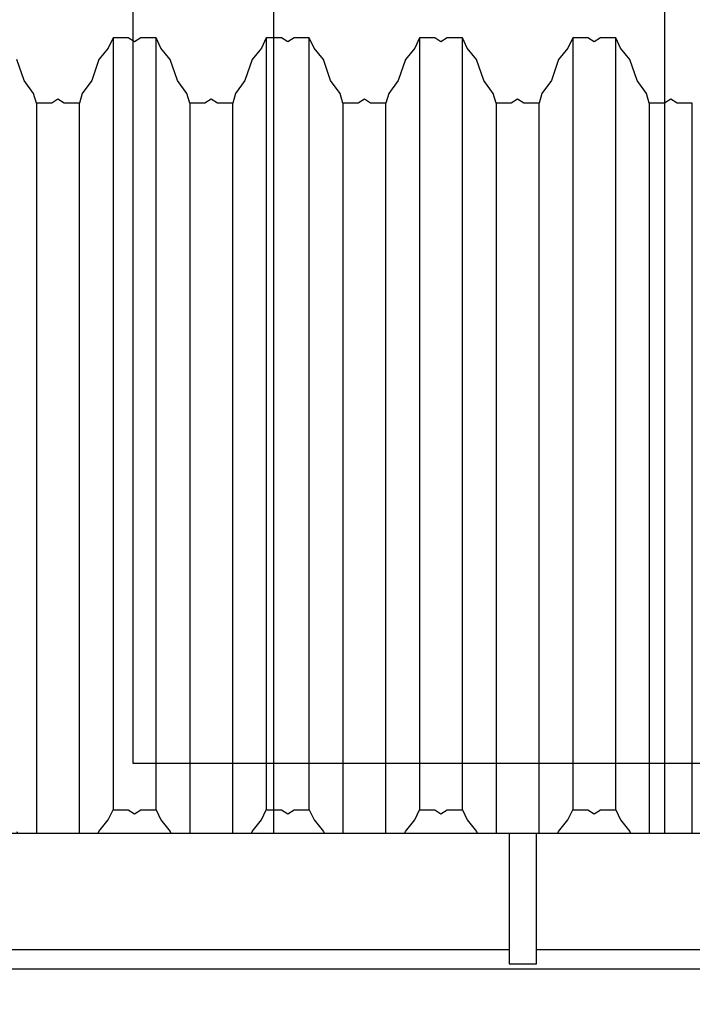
# Model space of a CAD drawing. Header units: millimetres. Extents: x 59331 to 112314, y -16110 to 34390.
# Tile 83 of 198: x 83949 to 83998, y -2165 to -2093. Entities that reach past the tile are written whole.
import ezdxf

# ---------------------------------------------------------------- set-up
doc = ezdxf.new("R2010")
doc.units = ezdxf.units.MM
doc.set_wipeout_variables(frame=1)
doc.layers.get('DEFPOINTS').update_dxf_attribs({"lineweight": 9})
for name, color, linetype in [('_HSA_OPIS', 43, 'Continuous'), ('_HSA_STOLARKA_ZEWNĘTRZNA', 132, 'Continuous'), ('_HSA_WIDOKOWE', 1, 'Continuous'), ('_HSA_WIDOKOWE_CIENKIE', 8, 'Continuous')]:
    doc.layers.add(name, color=color, linetype=linetype)
doc.styles.add('ARIAL_100', font='Arial.ttf', dxfattribs={"width": 0.8, "height": 20})
doc.dimstyles.new('WYM_WEWN_100', dxfattribs={"dimtxt": 20, "dimasz": 2, "dimexe": 10, "dimexo": 0, "dimgap": 4, "dimtad": 1, "dimdec": 1, "dimrnd": 0.1, "dimtxsty": 'ARIAL_100', "dimblk": 'Wym-03', "dimcen": 0, "dimdle": 10, "dimse1": 1, "dimse2": 1, "dimclrt": 256, "dimazin": 2, "dimtfac": 1, "dimtdec": 1, "dimtix": 1, "dimtmove": 2, "dimatfit": 0, "dimfxl": 1, "dimtolj": 1, "dimtzin": 0, "dimarcsym": 0})

# ---------------------------------------------------------------- blocks, each defined once
blk = doc.blocks.new('A$Cc3f631f3')
blk.add_wipeout([(-300, 0), (-300, -115), (0, -115), (0, 0)])
blk.add_line((-93, -108), (-93, -7))
at = {"ltscale": 10}
blk.add_lwpolyline([(-300, 0), (0, 0), (0, -115), (-300, -115)], close=True, dxfattribs=at)
blk.add_lwpolyline([(-93, -7), (-7, -7), (-7, -108), (-93, -108)], dxfattribs=at)
blk = doc.blocks.new('A$C339a09fb')
at = {"transparency": 33554687}
h = blk.add_hatch(dxfattribs=at)
h.set_pattern_fill('ANSI31', color=256, scale=9, angle=45)
h.set_pattern_definition([(90, (-1500.25, -128), (-28.575, 0), [])])
h.paths.add_polyline_path([(-3, -3), (-1813, -3), (-1813, -128), (-3, -128)])
for points in [[(0, 0), (-1816, 0), (-1816, -131), (0, -131)], [(-3, -3), (-1813, -3), (-1813, -128), (-3, -128)]]:
    blk.add_lwpolyline(points, close=True)
blk = doc.blocks.new('DASZEK')
for points in [[(7564.241, 63.408), (7563.127, 63.408), (7562.669, 63.701), (7562.211, 63.408), (7561.097, 63.408), (7560.89, 64.115), (7560.2, 65.066), (7559.671, 66.599), (7558.991, 67.442), (7558.642, 68.177), (7557.528, 68.177), (7557.07, 67.884), (7556.611, 68.177), (7555.498, 68.177), (7555.149, 67.442), (7554.468, 66.599), (7553.939, 65.066), (7553.249, 64.115), (7553.043, 63.408), (7551.929, 63.408), (7551.471, 63.701), (7551.012, 63.408), (7549.899, 63.408), (7549.692, 64.115), (7549.002, 65.066), (7548.473, 66.599), (7547.792, 67.442), (7547.443, 68.177), (7546.33, 68.177), (7545.871, 67.884), (7545.413, 68.177), (7544.299, 68.177), (7543.95, 67.442), (7543.27, 66.599), (7542.741, 65.066), (7542.051, 64.115), (7541.844, 63.408), (7540.73, 63.408), (7540.272, 63.701), (7539.814, 63.408), (7538.7, 63.408), (7538.494, 64.115), (7537.803, 65.066), (7537.274, 66.599), (7536.594, 67.442), (7536.245, 68.177), (7535.131, 68.177), (7534.673, 67.884), (7534.215, 68.177), (7533.101, 68.177), (7532.752, 67.442), (7532.072, 66.599), (7531.543, 65.066), (7530.852, 64.115), (7530.646, 63.408), (7529.532, 63.408), (7529.074, 63.701), (7528.616, 63.408), (7527.502, 63.408), (7527.295, 64.115), (7526.605, 65.066), (7526.076, 66.599), (7525.396, 67.442), (7525.047, 68.177), (7523.933, 68.177), (7523.475, 67.884), (7523.016, 68.177), (7521.903, 68.177), (7521.554, 67.442), (7520.873, 66.599), (7520.344, 65.066), (7519.654, 64.115), (7519.448, 63.408), (7518.334, 63.408), (7517.876, 63.701), (7517.417, 63.408), (7516.304, 63.408), (7516.097, 64.115), (7515.407, 65.066), (7514.878, 66.599)], [(7514.878, 10.218), (7515.407, 8.685), (7516.097, 7.734), (7516.304, 7.027), (7517.417, 7.027), (7517.876, 7.32), (7518.334, 7.027), (7519.448, 7.027), (7519.654, 7.734), (7520.344, 8.685), (7520.873, 10.218), (7521.554, 11.061), (7521.903, 11.796), (7523.016, 11.796), (7523.475, 11.503), (7523.933, 11.796), (7525.047, 11.796), (7525.396, 11.061), (7526.076, 10.218), (7526.605, 8.685), (7527.295, 7.734), (7527.502, 7.027), (7528.616, 7.027), (7529.074, 7.32), (7529.532, 7.027), (7530.646, 7.027), (7530.852, 7.734), (7531.543, 8.685), (7532.072, 10.218), (7532.752, 11.061), (7533.101, 11.796), (7534.215, 11.796), (7534.673, 11.503), (7535.131, 11.796), (7536.245, 11.796), (7536.594, 11.061), (7537.274, 10.218), (7537.803, 8.685), (7538.494, 7.734), (7538.7, 7.027), (7539.814, 7.027), (7540.272, 7.32), (7540.73, 7.027), (7541.844, 7.027), (7542.051, 7.734), (7542.741, 8.685), (7543.27, 10.218), (7543.95, 11.061), (7544.299, 11.796), (7545.413, 11.796), (7545.871, 11.503), (7546.33, 11.796), (7547.443, 11.796), (7547.792, 11.061), (7548.473, 10.218), (7549.002, 8.685), (7549.692, 7.734), (7549.899, 7.027), (7551.012, 7.027), (7551.471, 7.32), (7551.929, 7.027), (7553.043, 7.027), (7553.249, 7.734), (7553.939, 8.685), (7554.468, 10.218), (7555.149, 11.061), (7555.498, 11.796), (7556.611, 11.796), (7557.07, 11.503), (7557.528, 11.796), (7558.642, 11.796), (7558.991, 11.061), (7559.671, 10.218), (7560.2, 8.685), (7560.89, 7.734), (7561.097, 7.027), (7562.211, 7.027), (7562.669, 7.32), (7563.127, 7.027), (7564.241, 7.027)]]:
    blk.add_lwpolyline(points)
at = {"layer": '_HSA_WIDOKOWE_CIENKIE'}
for p, q in [((7521.903, 68.177), (7521.903, 11.796)), ((7525.047, 11.796), (7525.047, 68.177)), ((7533.101, 68.177), (7533.101, 11.796)), ((7536.245, 11.796), (7536.245, 68.177)), ((7544.299, 68.177), (7544.299, 11.796)), ((7547.443, 11.796), (7547.443, 68.177)), ((7555.498, 68.177), (7555.498, 11.796)), ((7558.642, 11.796), (7558.642, 68.177)), ((7516.304, 63.408), (7516.304, 7.027)), ((7519.448, 7.027), (7519.448, 63.408)), ((7527.502, 63.408), (7527.502, 7.027)), ((7530.646, 7.027), (7530.646, 63.408)), ((7538.7, 63.408), (7538.7, 7.027)), ((7541.844, 7.027), (7541.844, 63.408)), ((7549.899, 63.408), (7549.899, 7.027)), ((7553.043, 7.027), (7553.043, 63.408)), ((7561.097, 63.408), (7561.097, 7.027)), ((7564.241, 7.027), (7564.241, 63.408))]:
    blk.add_line(p, q, dxfattribs=at)
blk = doc.blocks.new('*U345')
blk.add_wipeout([(0, 8.5), (0, 0), (10234, 0), (10234, 8.5)])
for p, q in [((10234, 8.5), (0, 8.5)), ((10234, 0), (0, 0))]:
    blk.add_line(p, q)
blk.add_wipeout([(7479.475, -1), (7481.475, -1), (7481.475, 8.5), (7479.475, 8.5)])
blk.add_lwpolyline([(7479.475, -1), (7481.475, -1), (7481.475, 8.5), (7479.475, 8.5)], close=True)
blk = doc.blocks.new('Wym-03')
for p, q in [((0, 4), (0, -4)), ((-4, 0), (4, 0))]:
    blk.add_line(p, q)
blk.add_lwpolyline([(-2.828, -2.828, 0.8, 0.8, 0), (2.828, 2.828, 0.05, 0.05, 0)], format="xyseb")
blk = doc.blocks.new('*D1013')
at = {"layer": '_HSA_OPIS', "color": 0, "lineweight": -2, "transparency": 16777216}
blk.add_line((84048.325, -2210.924), (83752.325, -2210.924), dxfattribs=at)
at = {"layer": 'DEFPOINTS', "color": 0, "transparency": 16777216}
for p in [(83750.325, -2153.162), (84050.325, -2153.162), (83750.325, -2210.924)]:
    blk.add_point(p, dxfattribs=at)
at = {"layer": '_HSA_OPIS', "color": 0, "lineweight": -2, "transparency": 16777216, "xscale": 2, "yscale": 2, "zscale": 2, "rotation": 180}
blk.add_blockref('Wym-03', (83750.325, -2210.924), dxfattribs=at)
at = {"layer": '_HSA_OPIS', "color": 0, "lineweight": -2, "transparency": 16777216, "xscale": 2, "yscale": 2, "zscale": 2}
blk.add_blockref('Wym-03', (84050.325, -2210.924), dxfattribs=at)

msp = doc.modelspace()

# ---------------------------------------------------------------- block references
at = {"layer": '_HSA_STOLARKA_ZEWNĘTRZNA', "ltscale": 10}
msp.add_blockref('A$Cc3f631f3', (84050.325, -2039.685), dxfattribs=at)

# ---------------------------------------------------------------- next in the draw order: block references
at = {"layer": '_HSA_WIDOKOWE', "ltscale": 10}
msp.add_blockref('DASZEK', (76433.946, -2162.862), dxfattribs=at)
at = {"layer": '_HSA_WIDOKOWE_CIENKIE', "ltscale": 10}
msp.add_blockref('A$C339a09fb', (84058.325, -2031.685), dxfattribs=at)

# ---------------------------------------------------------------- next in the draw order: block references
at = {"layer": '_HSA_WIDOKOWE'}
msp.add_blockref('*U345', (76505.325, -2161.309), dxfattribs=at)

# ---------------------------------------------------------------- next in the draw order: dimensions: what is measured, and where the dimension line sits
at = {"layer": '_HSA_OPIS'}
dim = msp.add_aligned_dim(p1=(84050.325, -2153.162), p2=(83750.325, -2153.162), distance=57.762, text=' ', dimstyle='WYM_WEWN_100', dxfattribs=at)
dim.commit()
dim.dimension.update_dxf_attribs({"geometry": '*D1013', "text_midpoint": (83900.325, -2210.924)})

doc.saveas('drawing.dxf')
